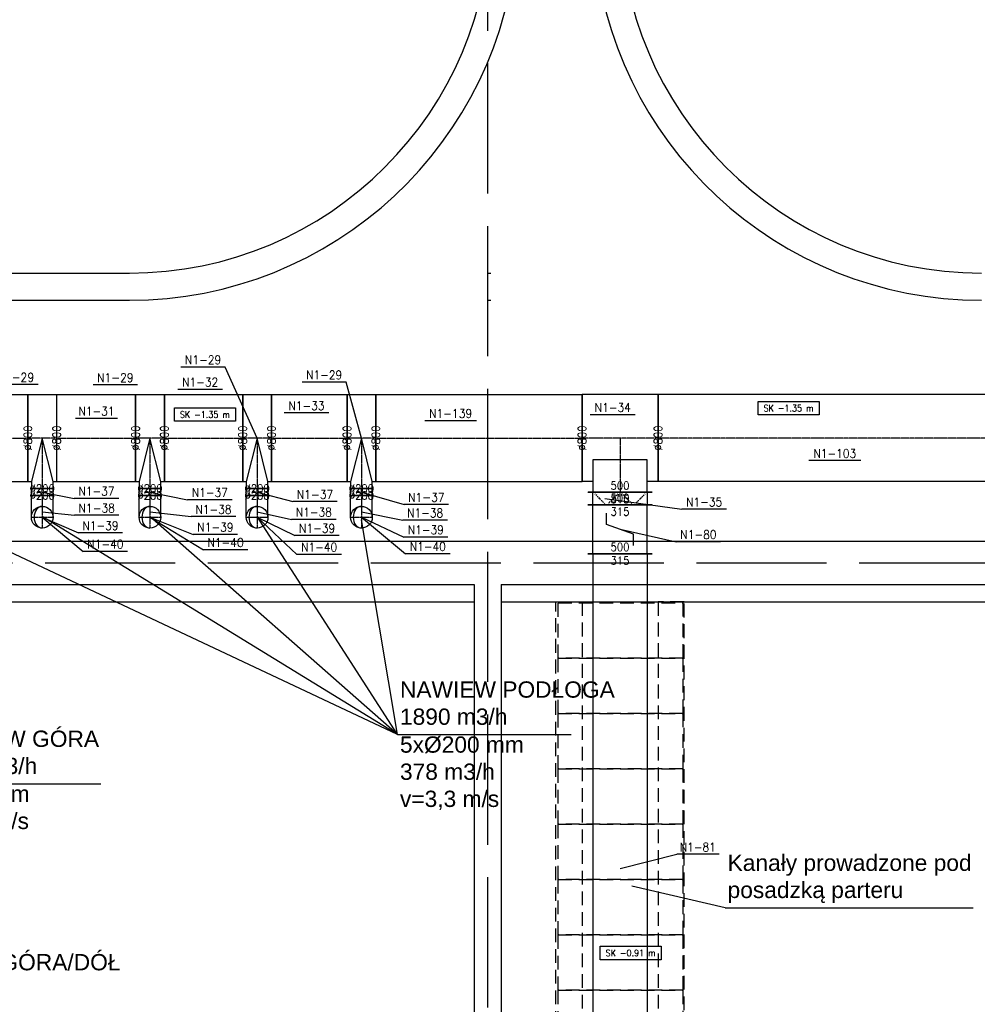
# Model space of a CAD drawing. Header units: millimetres. Extents: x -56303 to -45239, y -20463 to -4540.
# Tile 20 of 256: x -52653 to -51771, y -19551 to -18643. Entities that reach past the tile are written whole.
import ezdxf

# ---------------------------------------------------------------- set-up
doc = ezdxf.new("R2010")
doc.units = ezdxf.units.MM
for name, pattern in [('ACAD_ISO02W100', [15, 12, -3]), ('DASHDOT', [1, 0.5, -0.25, 0, -0.25]), ('DASHED', [19.05, 12.7, -6.35]), ('HIDDEN', [9.525, 6.35, -3.175]), ('HIDDEN2', [4.7625, 3.175, -1.5875])]:
    doc.linetypes.add(name, pattern=pattern)
doc.layers.add('---Widok', color=7, linetype='Continuous', lineweight=25)
doc.layers.add('---Ściany', color=5, linetype='Continuous', lineweight=25)
for name, color, linetype in [('_HVAC_opis', 3, 'Continuous'), ('_HVAC_podkład', 8, 'Continuous'), ('FLUID-N1', 7, 'Continuous'), ('FLUID-N1-60-INF', 7, 'Continuous'), ('FLUID-N1-75-DIM', 7, 'Continuous'), ('FLUID-N1-80-NUM', 7, 'Continuous'), ('FLUID-N1-SYM', 7, 'Continuous')]:
    doc.layers.add(name, color=color, linetype=linetype)
doc.styles.add('OPIS1', font='ROMANS.SHX', dxfattribs={"width": 0.9})
doc.styles.get("Standard").update_dxf_attribs({"font": 'arial.ttf'})
doc.dimstyles.new('wymiar', dxfattribs={"dimtxt": 8, "dimasz": 5, "dimexe": 0.1, "dimexo": 0.1, "dimgap": 1, "dimtad": 1, "dimdec": 0, "dimlfac": 10, "dimdsep": 46, "dimtxsty": 'OPIS1', "dimblk": 'OBLIQUE', "dimcen": 10, "dimclrd": 256, "dimclre": 256, "dimadec": 0, "dimazin": 0, "dimtfac": 1, "dimtdec": 0, "dimtmove": 0, "dimatfit": 3, "dimfxl": 1, "dimarcsym": 0})

# ---------------------------------------------------------------- blocks, each defined once
blk = doc.blocks.new('*U344')
at = {"color": 132, "linetype": 'Continuous', "lineweight": -2}
blk.add_line((-150, -100), (-150, 100), dxfattribs=at)
at = {"color": 0, "linetype": 'ByBlock', "lineweight": -2}
for p, q in [((50, 100), (-150, 100)), ((50, -100), (-150, -100))]:
    blk.add_line(p, q, dxfattribs=at)
blk.add_circle((50, 0), 100, dxfattribs=at)
at = {"layer": 'FLUID-N1-SYM', "color": 7, "linetype": 'DASHDOT'}
for p, q in [((50, -100), (50, 100)), ((-150, 0), (150, 0))]:
    blk.add_line(p, q, dxfattribs=at)
blk = doc.blocks.new('*U345')
at = {"color": 132, "linetype": 'Continuous', "lineweight": -2}
for p, q in [((-100, 465), (100, 465)), ((-132.5, -400), (-132.5, 400)), ((132.5, 400), (132.5, -400))]:
    blk.add_line(p, q, dxfattribs=at)
at = {"color": 0, "linetype": 'ByBlock', "lineweight": -2}
for p, q in [((-100, 465), (-100, 400)), ((100, 400), (100, 465)), ((-100, 400), (-132.5, 400)), ((132.5, 400), (100, 400)), ((132.5, -400), (-132.5, -400))]:
    blk.add_line(p, q, dxfattribs=at)
at = {"color": 7, "linetype": 'Continuous'}
for p, q in [((-100, 400), (0, 0)), ((0, 0), (100, 400))]:
    blk.add_line(p, q, dxfattribs=at)
at = {"layer": 'FLUID-N1-SYM', "color": 7, "linetype": 'DASHDOT'}
for p, q in [((0, 0), (0, 465)), ((-132.5, 0), (132.5, 0))]:
    blk.add_line(p, q, dxfattribs=at)
blk = doc.blocks.new('*U346')
at = {"color": 132, "linetype": 'Continuous', "lineweight": -2}
blk.add_line((-150, -100), (-150, 100), dxfattribs=at)
at = {"color": 0, "linetype": 'ByBlock', "lineweight": -2}
for p, q in [((50, 100), (-150, 100)), ((50, -100), (-150, -100))]:
    blk.add_line(p, q, dxfattribs=at)
blk.add_circle((50, 0), 100, dxfattribs=at)
at = {"layer": 'FLUID-N1-SYM', "color": 7, "linetype": 'DASHDOT'}
for p, q in [((50, -100), (50, 100)), ((-150, 0), (150, 0))]:
    blk.add_line(p, q, dxfattribs=at)
blk = doc.blocks.new('*U347')
at = {"color": 132, "linetype": 'Continuous', "lineweight": -2}
for p, q in [((-100, 465), (100, 465)), ((-132.5, -400), (-132.5, 400)), ((132.5, 400), (132.5, -400))]:
    blk.add_line(p, q, dxfattribs=at)
at = {"color": 0, "linetype": 'ByBlock', "lineweight": -2}
for p, q in [((-100, 465), (-100, 400)), ((100, 400), (100, 465)), ((-100, 400), (-132.5, 400)), ((132.5, 400), (100, 400)), ((132.5, -400), (-132.5, -400))]:
    blk.add_line(p, q, dxfattribs=at)
at = {"color": 7, "linetype": 'Continuous'}
for p, q in [((-100, 400), (0, 0)), ((0, 0), (100, 400))]:
    blk.add_line(p, q, dxfattribs=at)
at = {"layer": 'FLUID-N1-SYM', "color": 7, "linetype": 'DASHDOT'}
for p, q in [((0, 0), (0, 465)), ((-132.5, 0), (132.5, 0))]:
    blk.add_line(p, q, dxfattribs=at)
blk = doc.blocks.new('*U348')
at = {"color": 132, "linetype": 'Continuous', "lineweight": -2}
blk.add_line((-150, -100), (-150, 100), dxfattribs=at)
at = {"color": 0, "linetype": 'ByBlock', "lineweight": -2}
for p, q in [((50, 100), (-150, 100)), ((50, -100), (-150, -100))]:
    blk.add_line(p, q, dxfattribs=at)
blk.add_circle((50, 0), 100, dxfattribs=at)
at = {"layer": 'FLUID-N1-SYM', "color": 7, "linetype": 'DASHDOT'}
for p, q in [((50, -100), (50, 100)), ((-150, 0), (150, 0))]:
    blk.add_line(p, q, dxfattribs=at)
blk = doc.blocks.new('*U349')
at = {"color": 132, "linetype": 'Continuous', "lineweight": -2}
for p, q in [((-100, 465), (100, 465)), ((-132.5, -400), (-132.5, 400)), ((132.5, 400), (132.5, -400))]:
    blk.add_line(p, q, dxfattribs=at)
at = {"color": 0, "linetype": 'ByBlock', "lineweight": -2}
for p, q in [((-100, 465), (-100, 400)), ((100, 400), (100, 465)), ((-100, 400), (-132.5, 400)), ((132.5, 400), (100, 400)), ((132.5, -400), (-132.5, -400))]:
    blk.add_line(p, q, dxfattribs=at)
at = {"color": 7, "linetype": 'Continuous'}
for p, q in [((-100, 400), (0, 0)), ((0, 0), (100, 400))]:
    blk.add_line(p, q, dxfattribs=at)
at = {"layer": 'FLUID-N1-SYM', "color": 7, "linetype": 'DASHDOT'}
for p, q in [((0, 0), (0, 465)), ((-132.5, 0), (132.5, 0))]:
    blk.add_line(p, q, dxfattribs=at)
blk = doc.blocks.new('*U350')
at = {"color": 132, "linetype": 'Continuous', "lineweight": -2}
blk.add_line((-150, -100), (-150, 100), dxfattribs=at)
at = {"color": 0, "linetype": 'ByBlock', "lineweight": -2}
for p, q in [((50, 100), (-150, 100)), ((50, -100), (-150, -100))]:
    blk.add_line(p, q, dxfattribs=at)
blk.add_circle((50, 0), 100, dxfattribs=at)
at = {"layer": 'FLUID-N1-SYM', "color": 7, "linetype": 'DASHDOT'}
for p, q in [((50, -100), (50, 100)), ((-150, 0), (150, 0))]:
    blk.add_line(p, q, dxfattribs=at)
blk = doc.blocks.new('*U351')
at = {"color": 132, "linetype": 'Continuous', "lineweight": -2}
for p, q in [((-100, 465), (100, 465)), ((-132.5, -400), (-132.5, 400)), ((132.5, 400), (132.5, -400))]:
    blk.add_line(p, q, dxfattribs=at)
at = {"color": 0, "linetype": 'ByBlock', "lineweight": -2}
for p, q in [((-100, 465), (-100, 400)), ((100, 400), (100, 465)), ((-100, 400), (-132.5, 400)), ((132.5, 400), (100, 400)), ((132.5, -400), (-132.5, -400))]:
    blk.add_line(p, q, dxfattribs=at)
at = {"color": 7, "linetype": 'Continuous'}
for p, q in [((-100, 400), (0, 0)), ((0, 0), (100, 400))]:
    blk.add_line(p, q, dxfattribs=at)
at = {"layer": 'FLUID-N1-SYM', "color": 7, "linetype": 'DASHDOT'}
for p, q in [((0, 0), (0, 465)), ((-132.5, 0), (132.5, 0))]:
    blk.add_line(p, q, dxfattribs=at)
blk = doc.blocks.new('*U358')
at = {"color": 132, "linetype": 'Continuous', "lineweight": -2}
for p, q in [((-362.5, -400), (-362.5, 400)), ((362.5, 400), (362.5, -400))]:
    blk.add_line(p, q, dxfattribs=at)
at = {"color": 0, "linetype": 'ByBlock', "lineweight": -2}
for p, q in [((-362.5, 400), (362.5, 400)), ((-362.5, -400), (362.5, -400))]:
    blk.add_line(p, q, dxfattribs=at)
at = {"layer": 'FLUID-N1-SYM', "color": 7, "linetype": 'DASHDOT'}
blk.add_line((-362.5, 0), (362.5, 0), dxfattribs=at)
blk = doc.blocks.new('*U359')
at = {"color": 132, "linetype": 'Continuous', "lineweight": -2}
for p, q in [((-363.5, -400), (-363.5, 400)), ((363.5, 400), (363.5, -400))]:
    blk.add_line(p, q, dxfattribs=at)
at = {"color": 0, "linetype": 'ByBlock', "lineweight": -2}
for p, q in [((-363.5, 400), (363.5, 400)), ((-363.5, -400), (363.5, -400))]:
    blk.add_line(p, q, dxfattribs=at)
at = {"layer": 'FLUID-N1-SYM', "color": 7, "linetype": 'DASHDOT'}
blk.add_line((-363.5, 0), (363.5, 0), dxfattribs=at)
blk = doc.blocks.new('*U360')
at = {"color": 132, "linetype": 'Continuous', "lineweight": -2}
for p, q in [((-360.5, -400), (-360.5, 400)), ((360.5, 400), (360.5, -400))]:
    blk.add_line(p, q, dxfattribs=at)
at = {"color": 0, "linetype": 'ByBlock', "lineweight": -2}
for p, q in [((-360.5, 400), (360.5, 400)), ((-360.5, -400), (360.5, -400))]:
    blk.add_line(p, q, dxfattribs=at)
at = {"layer": 'FLUID-N1-SYM', "color": 7, "linetype": 'DASHDOT'}
blk.add_line((-360.5, 0), (360.5, 0), dxfattribs=at)
blk = doc.blocks.new('*U361')
at = {"color": 132, "linetype": 'Continuous', "lineweight": -2}
for p, q in [((-950, -400), (-950, 400)), ((950, 400), (950, -400))]:
    blk.add_line(p, q, dxfattribs=at)
at = {"color": 0, "linetype": 'ByBlock', "lineweight": -2}
for p, q in [((-950, 400), (950, 400)), ((-950, -400), (950, -400))]:
    blk.add_line(p, q, dxfattribs=at)
at = {"layer": 'FLUID-N1-SYM', "color": 7, "linetype": 'DASHDOT'}
blk.add_line((-950, 0), (950, 0), dxfattribs=at)
blk = doc.blocks.new('*U364')
at = {"color": 132, "linetype": 'Continuous', "lineweight": -2}
for p, q in [((-348, -400), (-348, 400)), ((348, 400), (348, -400))]:
    blk.add_line(p, q, dxfattribs=at)
at = {"color": 0, "linetype": 'ByBlock', "lineweight": -2}
for p, q in [((-348, 400), (348, 400)), ((-348, -400), (348, -400))]:
    blk.add_line(p, q, dxfattribs=at)
at = {"layer": 'FLUID-N1-SYM', "color": 7, "linetype": 'DASHDOT'}
blk.add_line((-348, 0), (348, 0), dxfattribs=at)
blk = doc.blocks.new('*U371')
at = {"color": 132, "linetype": 'Continuous', "lineweight": -2}
for p, q in [((-32.5, -100), (-32.5, 100)), ((32.5, 100), (32.5, -100))]:
    blk.add_line(p, q, dxfattribs=at)
at = {"color": 0, "linetype": 'ByBlock', "lineweight": -2}
for p, q in [((-32.5, 100), (32.5, 100)), ((-32.5, -100), (32.5, -100))]:
    blk.add_line(p, q, dxfattribs=at)
at = {"layer": 'FLUID-N1-SYM', "color": 7, "linetype": 'DASHDOT'}
blk.add_line((-32.5, 0), (32.5, 0), dxfattribs=at)
blk = doc.blocks.new('*U315')
at = {"color": 132, "linetype": 'Continuous', "lineweight": -2}
for p, q in [((-32.5, -100), (-32.5, 100)), ((32.5, 100), (32.5, -100))]:
    blk.add_line(p, q, dxfattribs=at)
at = {"color": 0, "linetype": 'ByBlock', "lineweight": -2}
for p, q in [((-32.5, 100), (32.5, 100)), ((-32.5, -100), (32.5, -100))]:
    blk.add_line(p, q, dxfattribs=at)
at = {"layer": 'FLUID-N1-SYM', "color": 7, "linetype": 'DASHDOT'}
blk.add_line((-32.5, 0), (32.5, 0), dxfattribs=at)
blk = doc.blocks.new('*U316')
at = {"color": 132, "linetype": 'Continuous', "lineweight": -2}
for p, q in [((-32.5, -100), (-32.5, 100)), ((32.5, 100), (32.5, -100))]:
    blk.add_line(p, q, dxfattribs=at)
at = {"color": 0, "linetype": 'ByBlock', "lineweight": -2}
for p, q in [((-32.5, 100), (32.5, 100)), ((-32.5, -100), (32.5, -100))]:
    blk.add_line(p, q, dxfattribs=at)
at = {"layer": 'FLUID-N1-SYM', "color": 7, "linetype": 'DASHDOT'}
blk.add_line((-32.5, 0), (32.5, 0), dxfattribs=at)
blk = doc.blocks.new('*U317')
at = {"color": 132, "linetype": 'Continuous', "lineweight": -2}
for p, q in [((-32.5, -100), (-32.5, 100)), ((32.5, 100), (32.5, -100))]:
    blk.add_line(p, q, dxfattribs=at)
at = {"color": 0, "linetype": 'ByBlock', "lineweight": -2}
for p, q in [((-32.5, 100), (32.5, 100)), ((-32.5, -100), (32.5, -100))]:
    blk.add_line(p, q, dxfattribs=at)
at = {"layer": 'FLUID-N1-SYM', "color": 7, "linetype": 'DASHDOT'}
blk.add_line((-32.5, 0), (32.5, 0), dxfattribs=at)
blk = doc.blocks.new('*U398')
at = {"color": 132, "linetype": 'Continuous', "lineweight": -2}
for p, q in [((-2899.5, -295), (-2899.5, 295)), ((2899.5, 295), (2899.5, -295))]:
    blk.add_line(p, q, dxfattribs=at)
at = {"color": 0, "linetype": 'ByBlock', "lineweight": -2}
for p, q in [((-2899.5, 250), (2899.5, 250)), ((-2899.5, -250), (2899.5, -250))]:
    blk.add_line(p, q, dxfattribs=at)
blk = doc.blocks.new('*U414')
at = {"color": 132, "linetype": 'Continuous', "lineweight": -2}
for p, q in [((-295, 500), (295, 500)), ((-350, -400), (-350, 400)), ((350, 400), (350, -400)), ((-250, 200), (250, 200))]:
    blk.add_line(p, q, dxfattribs=at)
at = {"color": 0, "linetype": 'ByBlock', "lineweight": -2}
for p, q in [((-250, 500), (-250, 200)), ((250, 200), (250, 500)), ((-350, 400), (-250, 400)), ((250, 400), (350, 400)), ((-250, 200), (250, 200)), ((-350, -400), (350, -400))]:
    blk.add_line(p, q, dxfattribs=at)
at = {"layer": 'FLUID-N1-SYM', "color": 7, "linetype": 'DASHDOT'}
for p, q in [((0, 0), (0, 500)), ((-350, 0), (350, 0))]:
    blk.add_line(p, q, dxfattribs=at)
blk = doc.blocks.new('*U415')
at = {"color": 132, "linetype": 'Continuous', "lineweight": -2}
for p, q in [((-1856, -400), (-1856, 400)), ((1856, 400), (1856, -400))]:
    blk.add_line(p, q, dxfattribs=at)
at = {"color": 0, "linetype": 'ByBlock', "lineweight": -2}
for p, q in [((-1856, 400), (1856, 400)), ((-1856, -400), (1856, -400))]:
    blk.add_line(p, q, dxfattribs=at)
at = {"layer": 'FLUID-N1-SYM', "color": 7, "linetype": 'DASHDOT'}
blk.add_line((-1856, 0), (1856, 0), dxfattribs=at)
blk = doc.blocks.new('*U417')
at = {"color": 132, "linetype": 'Continuous', "lineweight": -2}
for p, q in [((-57.5, -295), (-57.5, 295)), ((57.5, 295), (57.5, -295))]:
    blk.add_line(p, q, dxfattribs=at)
at = {"color": 0, "linetype": 'ByBlock', "lineweight": -2}
for p, q in [((-57.5, 250), (57.5, 250)), ((57.5, -250), (-57.5, -250))]:
    blk.add_line(p, q, dxfattribs=at)
at = {"color": 7, "linetype": 'DASHED'}
for p, q in [((0, 187.5), (-44.2, 231.7)), ((0, 187.5), (44.2, 143.3)), ((0, 62.5), (44.2, 106.7)), ((0, 62.5), (-44.2, 18.3)), ((0, -62.5), (-44.2, -18.3)), ((0, -62.5), (44.2, -106.7)), ((0, -187.5), (44.2, -143.3)), ((0, -187.5), (-44.2, -231.7))]:
    blk.add_line(p, q, dxfattribs=at)
at = {"color": 7, "linetype": 'Continuous'}
for points in [[(-4, 187.5, 8, 8, 1), (4, 187.5, 8, 8, 1)], [(-4, 62.5, 8, 8, 1), (4, 62.5, 8, 8, 1)], [(-4, -62.5, 8, 8, 1), (4, -62.5, 8, 8, 1)], [(-4, -187.5, 8, 8, 1), (4, -187.5, 8, 8, 1)]]:
    blk.add_lwpolyline(points, format="xyseb", close=True, dxfattribs=at)
blk = doc.blocks.new('*U418')
at = {"color": 132, "linetype": 'Continuous', "lineweight": -2}
for p, q in [((-225.5, -295), (-225.5, 295)), ((225.5, 295), (225.5, -295))]:
    blk.add_line(p, q, dxfattribs=at)
at = {"color": 0, "linetype": 'ByBlock', "lineweight": -2}
for p, q in [((-225.5, 250), (225.5, 250)), ((-225.5, -250), (225.5, -250))]:
    blk.add_line(p, q, dxfattribs=at)
at = {"color": 7, "linetype": 'Continuous'}
for p, q in [((-45.1, -125), (45.1, 125)), ((45.1, 125), (150.3, 125)), ((-150.3, -125), (-45.1, -125))]:
    blk.add_line(p, q, dxfattribs=at)
blk = doc.blocks.new('*U433')
at = {"color": 0, "linetype": 'ByBlock', "lineweight": -2}
blk.add_circle((0, 0), 100, dxfattribs=at)
blk = doc.blocks.new('*U434')
at = {"color": 0, "linetype": 'ByBlock', "lineweight": -2}
blk.add_circle((0, 0), 100, dxfattribs=at)
blk = doc.blocks.new('*U435')
at = {"color": 0, "linetype": 'ByBlock', "lineweight": -2}
blk.add_circle((0, 0), 100, dxfattribs=at)
blk = doc.blocks.new('*U436')
at = {"color": 0, "linetype": 'ByBlock', "lineweight": -2}
blk.add_circle((0, 0), 100, dxfattribs=at)
blk = doc.blocks.new('*U500')
at = {"color": 0, "linetype": 'ByBlock', "lineweight": -2}
blk.add_circle((0, 0), 100, dxfattribs=at)
at = {"color": 7, "linetype": 'Continuous'}
blk.add_ellipse((0, 0), major_axis=(0, 100), ratio=0.75, start_param=3.141593, end_param=6.283185, dxfattribs=at)
blk = doc.blocks.new('*U501')
at = {"color": 0, "linetype": 'ByBlock', "lineweight": -2}
blk.add_circle((0, 0), 100, dxfattribs=at)
at = {"color": 7, "linetype": 'Continuous'}
blk.add_ellipse((0, 0), major_axis=(0, 100), ratio=0.75, start_param=3.141593, end_param=6.283185, dxfattribs=at)
blk = doc.blocks.new('*U502')
at = {"color": 0, "linetype": 'ByBlock', "lineweight": -2}
blk.add_circle((0, 0), 100, dxfattribs=at)
at = {"color": 7, "linetype": 'Continuous'}
blk.add_ellipse((0, 0), major_axis=(0, 100), ratio=0.75, start_param=3.141593, end_param=6.283185, dxfattribs=at)
blk = doc.blocks.new('*U503')
at = {"color": 0, "linetype": 'ByBlock', "lineweight": -2}
blk.add_circle((0, 0), 100, dxfattribs=at)
at = {"color": 7, "linetype": 'Continuous'}
blk.add_ellipse((0, 0), major_axis=(0, 100), ratio=0.75, start_param=3.141593, end_param=6.283185, dxfattribs=at)
blk = doc.blocks.new('A$C0F2A2BC9')
at = {"layer": '---Widok', "color": 8, "linetype": 'HIDDEN2', "ltscale": 4}
for points in [[(180, -36.77), (180, -87.77), (65, -87.77), (65, -36.77)], [(1020, -36.77), (1020, -87.77), (1135, -87.77), (1135, -36.77)], [(180, -87.77), (180, -138.77), (65, -138.77), (65, -87.77)], [(1020, -87.77), (1020, -138.77), (1135, -138.77), (1135, -87.77)], [(180, -138.77), (180, -189.77), (65, -189.77), (65, -138.77)], [(1020, -138.77), (1020, -189.77), (1135, -189.77), (1135, -138.77)], [(180, -189.77), (180, -240.77), (65, -240.77), (65, -189.77)], [(1020, -189.77), (1020, -240.77), (1135, -240.77), (1135, -189.77)], [(180, -240.77), (180, -291.77), (65, -291.77), (65, -240.77)], [(1020, -240.77), (1020, -291.77), (1135, -291.77), (1135, -240.77)], [(180, -291.77), (180, -342.77), (65, -342.77), (65, -291.77)], [(1020, -291.77), (1020, -342.77), (1135, -342.77), (1135, -291.77)], [(180, -342.77), (180, -393.77), (65, -393.77), (65, -342.77)], [(1020, -342.77), (1020, -393.77), (1135, -393.77), (1135, -342.77)], [(180, -393.77), (180, -444.77), (65, -444.77), (65, -393.77)], [(1020, -393.77), (1020, -444.77), (1135, -444.77), (1135, -393.77)], [(180, -444.77), (180, -495.77), (65, -495.77), (65, -444.77)], [(1020, -444.77), (1020, -495.77), (1135, -495.77), (1135, -444.77)], [(180, -495.77), (180, -546.77), (65, -546.77), (65, -495.77)], [(1020, -495.77), (1020, -546.77), (1135, -546.77), (1135, -495.77)], [(150, -650.65), (75, -650.65), (75, -547.65), (150, -547.65)], [(225, -650.65), (150, -650.65), (150, -547.65), (225, -547.65)], [(300, -650.65), (225, -650.65), (225, -547.65), (300, -547.65)], [(375, -650.65), (300, -650.65), (300, -547.65), (375, -547.65)], [(450, -650.65), (375, -650.65), (375, -547.65), (450, -547.65)], [(525, -650.65), (450, -650.65), (450, -547.65), (525, -547.65)], [(675, -650.65), (750, -650.65), (750, -547.65), (675, -547.65)], [(750, -650.65), (825, -650.65), (825, -547.65), (750, -547.65)], [(825, -650.65), (900, -650.65), (900, -547.65), (825, -547.65)], [(900, -650.65), (975, -650.65), (975, -547.65), (900, -547.65)], [(975, -650.65), (1050, -650.65), (1050, -547.65), (975, -547.65)], [(1050, -650.65), (1125, -650.65), (1125, -547.65), (1050, -547.65)]]:
    blk.add_lwpolyline(points, close=True, dxfattribs=at)
at = {"layer": '---Widok', "color": 8, "linetype": 'HIDDEN2'}
for points in [[(97, -619.53), (132, -619.53), (132, -629.53), (97, -629.53)], [(170, -619.53), (205, -619.53), (205, -629.53), (170, -629.53)], [(245, -619.53), (280, -619.53), (280, -629.53), (245, -629.53)], [(320, -619.53), (355, -619.53), (355, -629.53), (320, -629.53)], [(395, -619.53), (430, -619.53), (430, -629.53), (395, -629.53)], [(468, -619.53), (503, -619.53), (503, -629.53), (468, -629.53)], [(732, -619.53), (697, -619.53), (697, -629.53), (732, -629.53)], [(805, -619.53), (770, -619.53), (770, -629.53), (805, -629.53)], [(880, -619.53), (845, -619.53), (845, -629.53), (880, -629.53)], [(955, -619.53), (920, -619.53), (920, -629.53), (955, -629.53)], [(1030, -619.53), (995, -619.53), (995, -629.53), (1030, -629.53)], [(1103, -619.53), (1068, -619.53), (1068, -629.53), (1103, -629.53)]]:
    blk.add_lwpolyline(points, close=True, dxfattribs=at)
for points in [[(97, -629.53), (100.25, -622.41), (132, -619.53)], [(170, -629.53), (173.25, -622.41), (205, -619.53)], [(245, -629.53), (248.25, -622.41), (280, -619.53)], [(320, -629.53), (323.25, -622.41), (355, -619.53)], [(395, -629.53), (398.25, -622.41), (430, -619.53)], [(468, -629.53), (471.25, -622.41), (503, -619.53)], [(732, -629.53), (728.75, -622.41), (697, -619.53)], [(805, -629.53), (801.75, -622.41), (770, -619.53)], [(880, -629.53), (876.75, -622.41), (845, -619.53)], [(955, -629.53), (951.75, -622.41), (920, -619.53)], [(1030, -629.53), (1026.75, -622.41), (995, -619.53)], [(1103, -629.53), (1099.75, -622.41), (1068, -619.53)]]:
    blk.add_lwpolyline(points, dxfattribs=at)
at = {"layer": '---Ściany', "color": 8, "linetype": 'HIDDEN', "ltscale": 2}
for points in [[(525, -627.53), (525, -651.53), (75, -651.53), (75, -540), (63, -540), (63, -36)], [(87, -36), (87, -639.53), (525, -639.53)], [(525, -569.53), (525, -545.53), (181, -545.53), (181, -36), (157, -36), (157, -569.53), (525, -569.53)], [(1113, -36), (1113, -639.53), (675, -639.53)], [(675, -627.53), (675, -651.53), (1125, -651.53), (1125, -540), (1137, -540), (1137, -36)], [(675, -569.53), (675, -545.53), (1019, -545.53), (1019, -36), (1043, -36), (1043, -569.53), (675, -569.53)]]:
    blk.add_lwpolyline(points, dxfattribs=at)
blk = doc.blocks.new('_Oblique')
at = {"color": 0, "linetype": 'ByBlock', "lineweight": -2}
blk.add_line((-0.5, -0.5), (0.5, 0.5), dxfattribs=at)

msp = doc.modelspace()

# ---------------------------------------------------------------- linework, layer by layer
at = {"layer": '_HVAC_opis'}
for p, q in [((-52305.37, -19302.08), (-52731.67, -19101.3)), ((-52305.37, -19302.08), (-52632.68, -19101.3)), ((-52305.37, -19302.08), (-52533.43, -19101.3)), ((-52305.37, -19302.08), (-52434.79, -19101.3)), ((-52305.37, -19302.08), (-52338.67, -19104.33)), ((-52305.37, -19302.08), (-52145.46, -19302.08)), ((-52738.52, -19347.42), (-52578.61, -19347.42)), ((-52003.58, -19461.69), (-52089.44, -19441.9)), ((-52003.58, -19461.69), (-51775.16, -19461.69))]:
    msp.add_line(p, q, dxfattribs=at)
at = {"layer": '_HVAC_podkład', "linetype": 'ACAD_ISO02W100', "ltscale": 10}
for p, q in [((-52222.44, -15683.63), (-52222.44, -20462.96)), ((-53680.08, -19143.93), (-49212.84, -19143.93))]:
    msp.add_line(p, q, dxfattribs=at)
at = {"layer": '_HVAC_podkład'}
for p, q in [((-52905.44, -18876.93), (-52552.44, -18876.93)), ((-52222.44, -18876.93), (-52219.44, -18876.93)), ((-53180.44, -18901.93), (-52552.44, -18901.93)), ((-52222.44, -18901.93), (-52219.44, -18901.93)), ((-52784.44, -19163.93), (-52234.94, -19163.93)), ((-52234.94, -19163.93), (-52234.94, -19683.93)), ((-52209.94, -19163.93), (-51634.94, -19163.93)), ((-52209.94, -19163.93), (-52209.94, -19683.93)), ((-52784.44, -19179.93), (-52234.94, -19179.93)), ((-52209.94, -19179.93), (-51634.94, -19179.93))]:
    msp.add_line(p, q, dxfattribs=at)
msp.add_lwpolyline([(-53402.44, -18393.93), (-53402.44, -18693.93), (-53351.44, -18693.93), (-53351.44, -18744.93), (-53402.44, -18744.93), (-53402.44, -19123.93), (-50404.44, -19123.93), (-50404.44, -19803.14)], dxfattribs=at)
for centre, radius, start, end in [((-52552.44, -18543.93), 333, 270, 0), ((-51767.44, -18543.93), 333, 180, 270), ((-52552.44, -18543.93), 358, 270, 355.99564), ((-51767.44, -18543.93), 358, 184.00436, 270)]:
    msp.add_arc(centre, radius, start, end, dxfattribs=at)
at = {"layer": 'FLUID-N1-60-INF', "color": 7}
for points in [[(-51973.31, -18995.18), (-51916.97, -18995.18), (-51916.97, -19007.58), (-51973.31, -19007.58)], [(-52510.99, -19001.08), (-52454.65, -19001.08), (-52454.65, -19013.48), (-52510.99, -19013.48)], [(-52118.82, -19497.14), (-52062.48, -19497.14), (-52062.48, -19509.54), (-52118.82, -19509.54)]]:
    msp.add_lwpolyline(points, close=True, dxfattribs=at)
at = {"layer": 'FLUID-N1-80-NUM', "color": 3}
for p, q in [((-52464.22, -18963.58), (-52504.91, -18963.58)), ((-52352.58, -18977.45), (-52393.26, -18977.45)), ((-52636.56, -18979.65), (-52677.25, -18979.65)), ((-52545.01, -18979.97), (-52585.69, -18979.97)), ((-52466.62, -18984.07), (-52507.65, -18984.07)), ((-52563.21, -19010.86), (-52602.18, -19010.86)), ((-52368.81, -19005.82), (-52409.83, -19005.82)), ((-52232.7, -19012.99), (-52280.25, -19012.99)), ((-52086.46, -19007.4), (-52127.83, -19007.4)), ((-51878.58, -19049.75), (-51926.46, -19049.75)), ((-52562.18, -19084.62), (-52603.21, -19084.62)), ((-52457.82, -19085.72), (-52498.84, -19085.72)), ((-52360.91, -19087.52), (-52401.94, -19087.52)), ((-52258.33, -19090.23), (-52299.36, -19090.23)), ((-52002.4, -19094.54), (-52043.43, -19094.54)), ((-52562.01, -19100.12), (-52603.04, -19100.12)), ((-52454.39, -19101.35), (-52495.42, -19101.35)), ((-52362, -19103.83), (-52403.02, -19103.83)), ((-52259.42, -19104.64), (-52300.45, -19104.64)), ((-52558.67, -19116.33), (-52599.35, -19116.33)), ((-52452.85, -19117.82), (-52493.53, -19117.82)), ((-52359.17, -19118.77), (-52399.86, -19118.77)), ((-52259.05, -19120.13), (-52299.73, -19120.13)), ((-52007.74, -19124.56), (-52048.77, -19124.56)), ((-52554.01, -19133.35), (-52595.04, -19133.35)), ((-52443.26, -19131.95), (-52484.28, -19131.95)), ((-52357.1, -19136.17), (-52398.13, -19136.17)), ((-52256.97, -19135.62), (-52298, -19135.62)), ((-52009.22, -19412.44), (-52048.19, -19412.44))]:
    msp.add_line(p, q, dxfattribs=at)

# ---------------------------------------------------------------- block references
at = {"layer": '_HVAC_opis'}
msp.add_blockref('A$C0F2A2BC9', (-52222.44, -19143.93), dxfattribs=at)
at = {"layer": 'FLUID-N1', "color": 132, "linetype": 'Continuous', "zscale": 0.1}
for name, p, xscale, yscale, rotation in [('*U358', (-52682.18, -19028.93), 0.1000000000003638, 0.09999999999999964, 4.058387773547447e-12), ('*U351', (-52632.68, -19028.93), 0.09999999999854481, 0.09999999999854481, 180.000000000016), ('*U359', (-52583.03, -19028.93), 0.1000000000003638, 0.09999999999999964, 4.058387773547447e-12), ('*U349', (-52533.43, -19028.93), 0.09999999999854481, 0.09999999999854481, 180.000000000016), ('*U360', (-52484.09, -19028.93), 0.1000000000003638, 0.09999999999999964, 4.058387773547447e-12), ('*U347', (-52434.79, -19028.93), 0.09999999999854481, 0.09999999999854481, 180.000000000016), ('*U364', (-52386.72, -19028.93), 0.1000000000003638, 0.09999999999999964, 4.058387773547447e-12), ('*U345', (-52338.67, -19028.93), 0.09999999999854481, 0.09999999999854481, 180.000000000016), ('*U361', (-52230.41, -19028.93), 0.1000000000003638, 0.09999999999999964, 1.77458048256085e-11), ('*U414', (-52100.41, -19028.93), 0.1000000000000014, 0.1, 180.0000000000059), ('*U415', (-51879.81, -19028.93), 0.1, 0.1, 180.0000000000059), ('*U371', (-52632.68, -19078.68), 0.1, 0.1, 90.00000000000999), ('*U315', (-52533.43, -19078.68), 0.1, 0.1, 90.00000000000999), ('*U316', (-52434.79, -19078.68), 0.1, 0.1, 90.00000000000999), ('*U317', (-52338.67, -19078.68), 0.1, 0.1, 90.00000000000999), ('*U350', (-52632.68, -19096.93), 0.1000000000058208, 0.09999999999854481, 270.0000000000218), ('*U348', (-52533.43, -19096.93), 0.1000000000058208, 0.09999999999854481, 270.0000000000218), ('*U346', (-52434.79, -19096.93), 0.1000000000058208, 0.09999999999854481, 270.0000000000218), ('*U344', (-52338.67, -19096.93), 0.1000000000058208, 0.09999999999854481, 270.0000000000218), ('*U417', (-52100.44, -19084.68), 0.1, 0.1, 270.0000000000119), ('*U433', (-52632.68, -19101.93), 0.09999999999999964, 0.09999999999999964, 90.00000000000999), ('*U503', (-52632.68, -19101.93), 0.1, 0.1, 180.000000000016), ('*U434', (-52533.43, -19101.93), 0.09999999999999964, 0.09999999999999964, 90.00000000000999), ('*U502', (-52533.43, -19101.93), 0.1, 0.1, 180.000000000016), ('*U435', (-52434.79, -19101.93), 0.09999999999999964, 0.09999999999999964, 90.00000000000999), ('*U501', (-52434.79, -19101.93), 0.1, 0.1, 180.000000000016), ('*U436', (-52338.67, -19101.93), 0.09999999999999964, 0.09999999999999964, 90.00000000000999), ('*U500', (-52338.67, -19101.93), 0.1, 0.1, 180.000000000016), ('*U418', (-52100.44, -19113.01), 0.1, 0.1, 90), ('*U398', (-52100.44, -19425.51), 0.1000000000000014, 0.1000000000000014, 270.0000000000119)]:
    msp.add_blockref(name, p, dxfattribs=dict(at, xscale=xscale, yscale=yscale, rotation=rotation))

# ---------------------------------------------------------------- texts
at = {"layer": '_HVAC_opis', "char_height": 15, "attachment_point": 1}
for s, insert, width in [('NAWIEW PODŁOGA\\P1890 m3/h', (-52303.14, -19253.11), 275.4501), ('NAWIEW GÓRA\\P2282 m3/h', (-52736.3, -19298.45), 192.8252), ('5x%%C200 mm\\P378 m3/h\\Pv=3,3 m/s', (-52303.14, -19303.8), 192.8252), ('%%C400 mm\\Pv=5,0 m/s', (-52736.3, -19349.13), 192.8252), ('Kanały prowadzone pod posadzką parteru', (-52001.35, -19412.72), 231.1782), ('NAWIEW GÓRA/DÓŁ\\P210 m3/h', (-52765.48, -19504.31), 297.8657)]:
    msp.add_mtext(s, dxfattribs=dict(at, insert=insert, width=width))
at = {"layer": 'FLUID-N1-60-INF', "color": 7, "char_height": 6, "attachment_point": 5, "line_spacing_factor": 1.1, "style": 'OPIS1'}
for s, insert in [('SK -1.35 m', (-52482.82, -19007.28)), ('SK -1.35 m', (-51945.14, -19001.38)), ('SK -0.91 m', (-52090.65, -19503.34))]:
    msp.add_mtext(s, dxfattribs=dict(at, insert=insert))
at = {"layer": 'FLUID-N1-75-DIM', "color": 61, "char_height": 7.5, "attachment_point": 5, "rotation": 90, "style": 'OPIS1'}
for insert in [(-52645.93, -19028.93), (-52645.93, -19028.93), (-52619.43, -19028.93), (-52619.38, -19028.93), (-52546.68, -19028.93), (-52546.68, -19028.93), (-52520.18, -19028.93), (-52520.14, -19028.93), (-52448.04, -19028.93), (-52448.04, -19028.93), (-52421.54, -19028.93), (-52421.52, -19028.93), (-52351.92, -19028.93), (-52351.92, -19028.93), (-52325.42, -19028.93), (-52325.41, -19028.93), (-52135.41, -19028.93), (-52135.41, -19028.93), (-52065.41, -19028.93), (-52065.41, -19028.93)]:
    msp.add_mtext('∅800\\P', dxfattribs=dict(at, insert=insert))
at = {"layer": 'FLUID-N1-75-DIM', "color": 61, "char_height": 7.5, "attachment_point": 5, "style": 'OPIS1'}
for s, insert in [('500\\P315', (-52100.44, -19078.93)), ('∅200\\P', (-52632.68, -19075.43)), ('∅200\\P', (-52632.68, -19081.93)), ('∅200\\P', (-52533.43, -19075.43)), ('∅200\\P', (-52533.43, -19081.93)), ('∅200\\P', (-52434.79, -19075.43)), ('∅200\\P', (-52434.79, -19081.93)), ('∅200\\P', (-52338.67, -19075.43)), ('∅200\\P', (-52338.67, -19081.93)), ('500\\P315', (-52100.44, -19090.43)), ('500\\P315', (-52100.44, -19090.46)), ('500\\P315', (-52100.44, -19135.56))]:
    msp.add_mtext(s, dxfattribs=dict(at, insert=insert))
at = {"layer": 'FLUID-N1-80-NUM', "color": 6, "char_height": 8, "attachment_point": 5, "style": 'OPIS1'}
for s, insert in [('N1-29\\P ', (-52484.56, -18963.58)), ('N1-29\\P ', (-52656.91, -18979.65)), ('N1-29\\P ', (-52565.35, -18979.97)), ('N1-29\\P ', (-52372.92, -18977.45)), ('N1-32\\P ', (-52487.14, -18984.07)), ('N1-33\\P ', (-52389.32, -19005.82)), ('N1-34\\P ', (-52107.15, -19007.4)), ('N1-31\\P ', (-52582.7, -19010.86)), ('N1-139\\P ', (-52256.48, -19012.99)), ('N1-103\\P ', (-51902.52, -19049.75)), ('N1-37\\P ', (-52582.69, -19084.62)), ('N1-37\\P ', (-52478.33, -19085.72)), ('N1-37\\P ', (-52381.42, -19087.52)), ('N1-37\\P ', (-52278.85, -19090.23)), ('N1-38\\P ', (-52582.53, -19100.12)), ('N1-35\\P ', (-52022.91, -19094.54)), ('N1-38\\P ', (-52474.9, -19101.35)), ('N1-38\\P ', (-52382.51, -19103.83)), ('N1-38\\P ', (-52279.93, -19104.64)), ('N1-39\\P ', (-52579.01, -19116.33)), ('N1-39\\P ', (-52473.19, -19117.82)), ('N1-39\\P ', (-52379.52, -19118.77)), ('N1-39\\P ', (-52279.39, -19120.13)), ('N1-80\\P ', (-52028.25, -19124.56)), ('N1-40\\P ', (-52574.53, -19133.35)), ('N1-40\\P ', (-52463.77, -19131.95)), ('N1-40\\P ', (-52377.61, -19136.17)), ('N1-40\\P ', (-52277.49, -19135.62)), ('N1-81\\P ', (-52028.7, -19412.44))]:
    msp.add_mtext(s, dxfattribs=dict(at, insert=insert))

# ---------------------------------------------------------------- leaders
at = {"layer": 'FLUID-N1-80-NUM', "color": 3}
for points in [[(-52434.79, -19028.93), (-52464.22, -18963.58)], [(-52338.67, -19028.93), (-52352.58, -18977.45)], [(-52632.68, -19078.68), (-52603.21, -19084.62)], [(-52533.43, -19078.68), (-52498.84, -19085.72)], [(-52434.79, -19078.68), (-52401.94, -19087.52)], [(-52338.67, -19078.68), (-52299.36, -19090.23)], [(-52114.44, -19084.68), (-52043.43, -19094.54)], [(-52632.68, -19096.93), (-52603.04, -19100.12)], [(-52632.68, -19101.93), (-52599.35, -19116.33)], [(-52632.68, -19101.93), (-52595.04, -19133.35)], [(-52533.43, -19096.93), (-52495.42, -19101.35)], [(-52533.43, -19101.93), (-52493.53, -19117.82)], [(-52533.43, -19101.93), (-52484.28, -19131.95)], [(-52434.79, -19096.93), (-52403.02, -19103.83)], [(-52434.79, -19101.93), (-52399.86, -19118.77)], [(-52434.79, -19101.93), (-52398.13, -19136.17)], [(-52338.67, -19096.93), (-52300.45, -19104.64)], [(-52338.67, -19101.93), (-52299.73, -19120.13)], [(-52338.67, -19101.93), (-52298, -19135.62)], [(-52100.44, -19113.01), (-52048.77, -19124.56)], [(-52100.44, -19425.51), (-52048.19, -19412.44)]]:
    msp.add_leader(points, dimstyle='wymiar', override={"dimscale": 0.1, "dimclrd": 3, "dimclre": 3}, dxfattribs=at)

doc.saveas('drawing.dxf')
